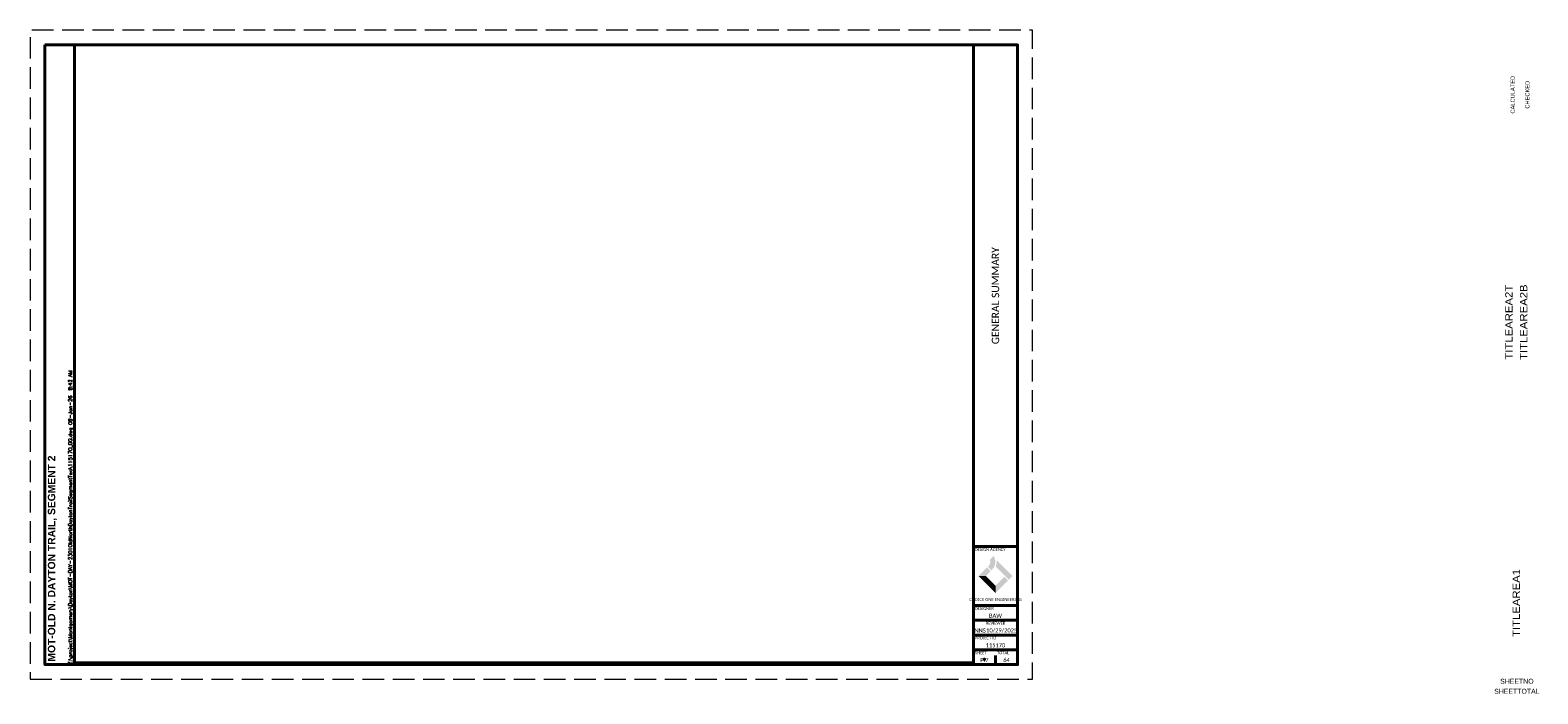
# Paper-space layout 'Layout1' of a CAD drawing. Header units: feet. Extents: x -1.5 to 49.6, y -1.1 to 21.4.
import ezdxf
from ezdxf.enums import TextEntityAlignment as Align

# ---------------------------------------------------------------- set-up
doc = ezdxf.new("R2010")
doc.units = ezdxf.units.FT
doc.header["$MEASUREMENT"] = 0
doc.linetypes.add('DGN Style 3', pattern=[1.025364, 0.732403, -0.292961])
doc.linetypes.add('OhDOT_USTN3', pattern=[0.22, 0.165, -0.055])
doc.layers.add('SH_Border', color=7, linetype='Continuous')
doc.layers.add('SH_Data', color=7, linetype='Continuous')
doc.layers.add('SH_Cut_Line', color=7, linetype='OhDOT_USTN3', lineweight=0, plot=False)
doc.layers.add('SH_Data (Construction)', color=7, linetype='Continuous', lineweight=0)
doc.layers.add('ST_Text', color=7, linetype='Continuous', lineweight=13)
doc.styles.add('DwgStamp', font='romans.shx')
doc.styles.add('Font 70-Main Title', font='txt', dxfattribs={"width": 1.15, "height": 0.25})
doc.styles.add('ONE1', font='trebuc.ttf')
doc.styles.add('Straight-Normal', font='font30.shx', dxfattribs={"height": 0.14})
doc.styles.add('Straight-Sub Title', font='font30.shx', dxfattribs={"height": 0.17})
doc.styles.add('Style-Calibri', font='calibri.ttf')
doc.styles.add('Text - LeftTop 0.1', font='ARIAL_0.TTF', dxfattribs={"height": 0.1})

psp = doc.layouts.get("Layout1")

# ---------------------------------------------------------------- hatches: boundary and pattern name
at = {"layer": 'SH_Data', "true_color": 0x94d500}
h = psp.add_hatch(color=62, dxfattribs=at)
h.dxf.hatch_style = 1
h.paths.add_polyline_path([(31.081, 3.039), (30.96, 3.159), (30.676, 2.875), (30.917, 2.875)])
h.paths.add_polyline_path([(31.671, 2.723), (31.551, 2.843), (31.25, 2.542), (31.25, 2.301)])
at = {"layer": 'SH_Data', "true_color": 0x82bc00}
h = psp.add_hatch(color=62, dxfattribs=at)
h.dxf.hatch_style = 1
h.set_gradient(color1=(124, 43, 133), color2=(85, 50, 120), rotation=315, tint=1)
h.paths.add_polyline_path([(31.06, 3.425), (31.185, 3.551, -0.353311), (31.137, 3.095), (31.113, 3.071), (30.992, 3.191), (31.017, 3.216, 0.299693)])
h.paths.add_polyline_path([(31.285, 3.414, -0.134467), (31.259, 3.199), (31.583, 2.875), (31.703, 2.755), (31.824, 2.875)])
h = psp.add_hatch(color=62, dxfattribs=at)
h.dxf.hatch_style = 1
h.paths.add_polyline_path([(30.917, 2.875), (30.676, 2.875), (31.25, 2.301), (31.25, 2.542)])

# ---------------------------------------------------------------- linework, layer by layer
at = {"const_width": 0.1}
psp.add_lwpolyline([(0.007, -0.064), (30.493, -0.064)], dxfattribs=at)
at = {"layer": 'SH_Border', "color": 7, "linetype": 'Continuous', "lineweight": 40}
for p, q in [((30.5, -0.125), (30.5, 20.875)), ((30.5, 3.875), (32, 3.875)), ((30.5, 1.875), (32, 1.875)), ((30.5, 1.375), (32, 1.375)), ((30.5, 0.875), (32, 0.875)), ((30.5, 0.375), (32, 0.375)), ((30.5, 0.375), (32, 0.375))]:
    psp.add_line(p, q, dxfattribs=at)
at = {"layer": 'SH_Border', "color": 7, "linetype": 'Continuous', "lineweight": 40, "flags": 128}
for points in [[(-1, 20.875), (0, 20.875), (0, -0.125), (-1, -0.125), (-1, 20.875)], [(0, 20.875), (32, 20.875), (32, -0.125), (0, -0.125), (0, 20.875)]]:
    psp.add_lwpolyline(points, close=True, dxfattribs=at)
at = {"layer": 'SH_Cut_Line', "color": 7, "linetype": 'DGN Style 3', "lineweight": 0, "flags": 128}
psp.add_lwpolyline([(-1.5, -0.625), (32.5, -0.625), (32.5, 21.375), (-1.5, 21.375), (-1.5, -0.625)], close=True, dxfattribs=at)
at = {"layer": 'SH_Data', "color": 7, "lineweight": 40}
psp.add_line((31.25, -0.125), (31.25, 0.175), dxfattribs=at)
at = {"layer": 'SH_Data (Construction)', "color": 7, "lineweight": 40}
psp.add_point((30.875, 0.05), dxfattribs=at)

# ---------------------------------------------------------------- texts
at = {"layer": 'SH_Border', "color": 7, "linetype": 'Continuous', "style": 'DwgStamp'}
psp.add_text('Z:\\project\\Montgomery\\Dayton\\MOT-DAY-2301OldNorthDaytonTrailSegmentTwo\\115170_GG.dwg 08-Jan-26  8:42 AM', height=0.125, rotation=90, dxfattribs=at).set_placement((-0.075, -0.125))
at = {"layer": 'SH_Data', "style": 'ONE1', "width": 0.85}
psp.add_text('CHOICE ONE ENGINEERING', height=0.1, dxfattribs=at).set_placement((31.25, 2.027), align=Align.CENTER)
at = {"layer": 'SH_Data', "insert": (-0.9, -0.025), "char_height": 0.25, "attachment_point": 1, "rotation": 90, "style": 'Style-Calibri'}
psp.add_mtext('{\\fArial|b1|i0|c0|p34;\\W1;MOT-OLD N. DAYTON TRAIL, SEGMENT 2}', dxfattribs=at)
at = {"layer": 'SH_Data', "linetype": 'Continuous', "char_height": 0.1, "line_spacing_factor": 0.6, "style": 'Text - LeftTop 0.1'}
for s, insert, attachment_point in [('\\fCalibri|b0|i0|c00|p39;DESIGN AGENCY', (30.55, 3.825), 1), ('\\fCalibri|b0|i0|c00|p39;DESIGNER', (30.55, 1.825), 1), ('\\fCalibri|b0|i0|c00|p39;REVIEWER', (31.25, 1.325), 2), ('\\fCalibri|b0|i0|c00|p39;PROJECT ID', (30.55, 0.825), 1), ('\\fCalibri|b0|i0|c00|p39;SHEET', (30.55, 0.325), 1), ('\\fCalibri|b0|i0|c00|p39;TOTAL', (31.3, 0.325), 1)]:
    psp.add_mtext(s, dxfattribs=dict(at, insert=insert, attachment_point=attachment_point))
at = {"layer": 'SH_Data', "char_height": 0.14, "attachment_point": 5, "style": 'Style-Calibri'}
for s, insert in [('BAW', (31.25, 1.527)), ('NNS', (30.728, 1.027)), ('10/29/2025', (31.46, 1.027))]:
    psp.add_mtext(s, dxfattribs=dict(at, insert=insert))
at = {"layer": 'SH_Data', "style": 'Straight-Normal'}
for tag, text, p in [('CALCULATED', 'CALCULATED', (48.907, 19.188)), ('CHECKED', 'CHECKED', (49.407, 19.188))]:
    psp.add_attdef(tag, text=text, height=0.14, rotation=90, dxfattribs=at).set_placement(p, align=Align.BOTTOM_CENTER)
at = {"layer": 'SH_Data', "style": 'Font 70-Main Title', "width": 1.15, "flags": 8}
for tag, text, p in [('TITLEAREA2T', '115170_GG - 001', (48.668, 11.476)), ('TITLEAREA2B', 'TITLE BLOCK TITLE LINE 2', (49.168, 11.476))]:
    psp.add_attdef(tag, text=text, height=0.25, rotation=90, dxfattribs=at).set_placement(p, align=Align.MIDDLE_CENTER)
at = {"layer": 'SH_Data', "style": 'Font 70-Main Title', "width": 1.15}
psp.add_attdef('TITLEAREA1', text='115170', height=0.25, rotation=90, dxfattribs=at).set_placement((48.918, 1.96), align=Align.MIDDLE_CENTER)
at = {"layer": 'SH_Data', "style": 'Straight-Sub Title'}
for tag, text, p in [('SHEETTOTAL', '125', (48.938, -1.168)), ('SHEETNO', '7', (48.938, -0.829))]:
    psp.add_attdef(tag, text=text, height=0.17, dxfattribs=at).set_placement(p, align=Align.BOTTOM_CENTER)
at = {"layer": 'ST_Text', "color": 7, "linetype": 'Continuous', "lineweight": 0, "insert": (31.25, 12.375), "char_height": 0.25, "width": 6.58591, "attachment_point": 5, "rotation": 90, "line_spacing_factor": 0.6, "style": 'Style-Calibri'}
psp.add_mtext('GENERAL SUMMARY', dxfattribs=at)
at = {"layer": 'ST_Text', "color": 7, "linetype": 'Continuous', "lineweight": 0, "char_height": 0.14, "attachment_point": 5, "line_spacing_factor": 0.6, "style": 'Style-Calibri'}
for s, insert in [('115170', (31.25, 0.527)), ('P.7', (30.875, 0.027)), ('64', (31.625, 0.027))]:
    psp.add_mtext(s, dxfattribs=dict(at, insert=insert))

doc.saveas('drawing.dxf')
